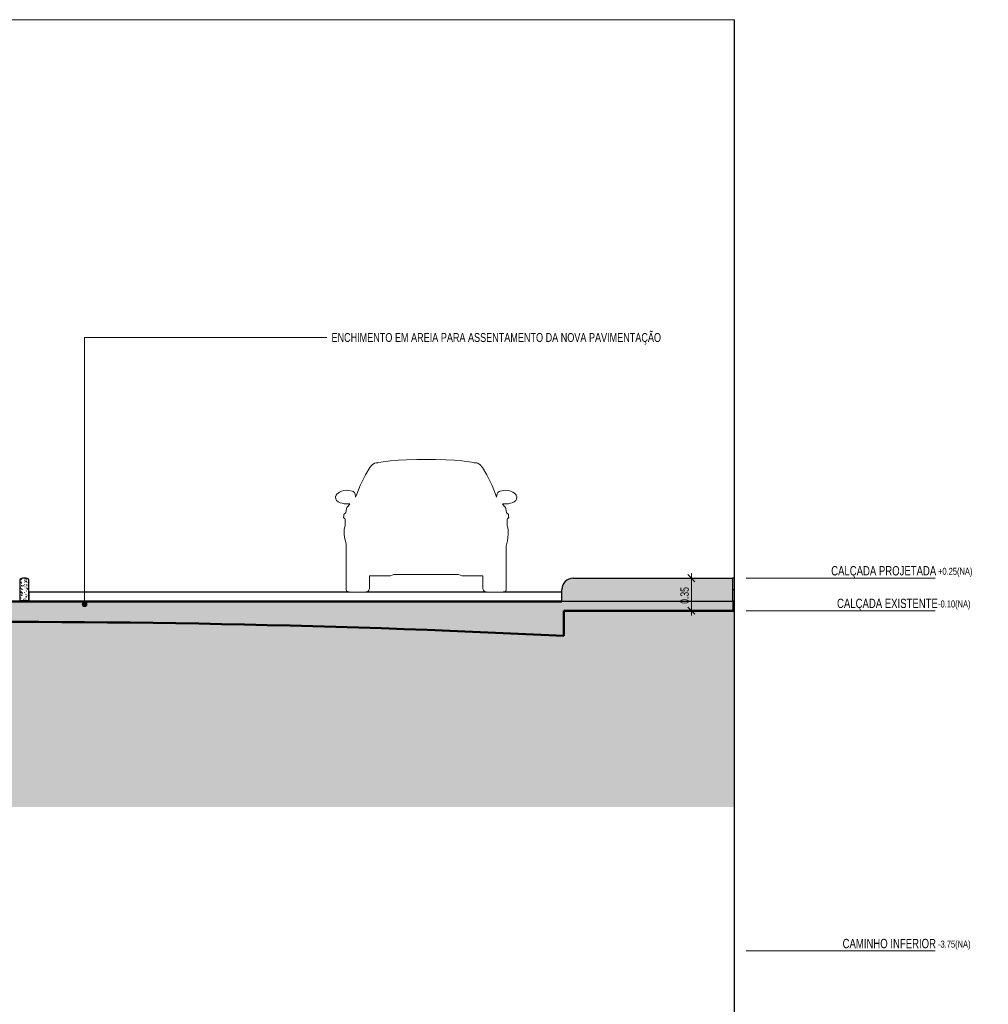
# Model space of a CAD drawing. Header units: millimetres. Extents: x -889928 to -835559, y 137213 to 158342.
# Tile 19 of 19: x -845958 to -835559, y 147778 to 158342. Entities that reach past the tile are written whole.
import ezdxf

# ---------------------------------------------------------------- set-up
doc = ezdxf.new("R2010")
doc.units = ezdxf.units.MM
doc.header["$XCLIPFRAME"] = 2
doc.linetypes.add('Tracejada', pattern=[6.35, 3.175, -3.175])
for name, color, linetype, lineweight in [('A-ANNO-DIMS', 211, 'Continuous', 5), ('A-ANNO-DIMS-50', 211, 'Continuous', 5), ('A-DETL', 90, 'Continuous', 50), ('A-DETL-GENF', 92, 'Continuous', 5), ('A-FLOR', 192, 'Continuous', 5), ('A-FLOR-LEVL', 51, 'Continuous', 5), ('A-FLOR-PATT', 8, 'Continuous', 25), ('G-ANNO-REFR', 1, 'Tracejada', 5), ('G-ANNO-TEXT', 231, 'Continuous', 5)]:
    doc.layers.add(name, color=color, linetype=linetype, lineweight=lineweight)
doc.styles.add('Swis721 LtCn BT', font='swisscl.ttf', dxfattribs={"height": 100})
doc.styles.add('Swis721 LtCn BT_1', font='swisscl.ttf', dxfattribs={"height": 75})
doc.styles.add('Swis721 LtCn BT_2', font='swisscl.ttf', dxfattribs={"height": 95})
doc.styles.add('Swis721 LtCn BT_4', font='swisscl.ttf', dxfattribs={"height": 90})
doc.dimstyles.new('Linear_wCenter_-_3mm_Arial', dxfattribs={"dimscale": 304.8, "dimtxt": 91.676869, "dimasz": 0.246063, "dimexe": 0.164042, "dimexo": 0.0625, "dimgap": 0, "dimtad": 1, "dimlfac": 0.001, "dimrnd": 0.01, "dimzin": 0, "dimdsep": 46, "dimtxsty": 'Swis721 LtCn BT_4', "dimblk1": 'OBLIQUE', "dimblk2": 'OBLIQUE', "dimsah": 1, "dimcen": 0.09, "dimdle": 0.164042, "dimazin": 0, "dimtfac": 1, "dimtdec": 4, "dimtix": 1, "dimtmove": 0, "dimatfit": 3, "dimfxl": 0.393701, "dimfxlon": 1, "dimtvp": 1, "dimtolj": 1, "dimtzin": 0, "dimarcsym": 2})
picture_1 = doc.add_image_def('image1.png', size_in_pixel=(1000, 904))
picture_2 = doc.add_image_def('image2.png', size_in_pixel=(1500, 1617))
picture_3 = doc.add_image_def('image3.png', size_in_pixel=(1556, 1639))
pattern_1 = [(50, (-853518.02, 150500), (72.87376, -6.37607), [7.62, -83.82]), (355, (-853518.02, 150500), (-14.097, 76.42244), [6.096, -67.056]), (100.451, (-853511.945, 150499.47), (58.77696, 70.04687), [6.476, -71.236]), (46.184, (-853518.02, 150520.32), (108.4314, -16.81745), [11.43, -125.73]), (96.636, (-853508.98, 150518.92), (94.961, 98.9709), [9.714, -106.854]), (351.184, (-853518.02, 150520.32), (94.9623, 98.9702), [9.144, -100.584]), (21, (-853507.86, 150515.24), (60.64565, -40.90654), [7.62, -83.82]), (326, (-853507.86, 150515.24), (24.72083, 73.67493), [6.096, -67.056]), (71.451, (-853502.804, 150511.83), (85.3669, 32.76874), [6.476, -71.236]), (37.5, (-853518.018, 150500), (1.235525, 33.822432), [3.353, -62.89, 3.353, -64.719, -67.31]), (37.5, (-853518.018, 150500), (1.235525, 33.822432), [-134.315, 3.353, -63.957]), (7.5, (-853518.018, 150500), (26.72815, 40.07255), [3.353, -35.458, 3.353, -61.366, -25.654]), (7.5, (-853518.018, 150500), (26.72815, 40.07255), [-103.53, 3.353, -22.301]), (327.5, (-853540.675, 150500), (54.236318, -2.292117), [3.353, -22.047, 3.353, -75.895, -105.156]), (327.5, (-853540.675, 150500), (54.236318, -2.292117), [-104.648, 3.353, -101.803]), (317.5, (-853550.835, 150500), (59.25158, 10.17014), [3.353, -29.667, 3.353, -49.276, -74.676]), (317.5, (-853550.835, 150500), (59.25158, 10.17014), [-85.649, 3.353, -71.323])]

# ---------------------------------------------------------------- blocks, each defined once
blk = doc.blocks.new('MEIO FIO - MEIO FIO-3929984-TRECHO 1 - CORTE ESCADA RAMPA')
at = {"layer": 'A-FLOR-PATT', "lineweight": 5}
h = blk.add_hatch(dxfattribs=at)
h.set_pattern_fill('FP1_1', color=256, style=0, pattern_type=2)
h.set_pattern_definition(pattern_1)
h.paths.add_polyline_path([(-845858, 152110), (-845858, 152322), (-845862, 152335), (-845873, 152346), (-845888, 152350), (-845928, 152350), (-845943, 152346), (-845954, 152335), (-845958, 152320), (-845958, 152110)], flags=0)
at = {"layer": 'A-FLOR', "lineweight": 25}
for p, q in [((-845888, 152350), (-845928, 152350)), ((-845958, 152320), (-845958, 152110)), ((-845858, 152110), (-845858, 152320)), ((-845958, 152110), (-845858, 152110))]:
    blk.add_line(p, q, dxfattribs=at)
at = {"layer": 'A-FLOR'}
blk.add_line((-845958, 152110), (-845958, 152110), dxfattribs=at)
at = {"layer": 'A-FLOR', "lineweight": 25}
for centre, start, end in [((-845928, 152320), 90, 180), ((-845888, 152320), 0, 90)]:
    blk.add_arc(centre, 30, start, end, dxfattribs=at)
blk = doc.blocks.new('_DET_ CARRO DE FRENTE - _DET_ CARRO DE FRENTE-3758187-TRECHO 1 - CORTE ESCADA RAMPA')
at = {"layer": 'A-DETL-GENF'}
for p, q in [((-841893, 153616), (-841977, 153610)), ((-841805, 153620), (-841893, 153616)), ((-841694, 153623), (-841805, 153620)), ((-841594, 153623), (-841694, 153623)), ((-841494, 153623), (-841594, 153623)), ((-841383, 153620), (-841494, 153623)), ((-841295, 153616), (-841383, 153620)), ((-841211, 153610), (-841295, 153616)), ((-842199, 153539), (-842245, 153458)), ((-842174, 153566), (-842199, 153539)), ((-842149, 153584), (-842174, 153566)), ((-842132, 153588), (-842149, 153584)), ((-842111, 153586), (-842132, 153588)), ((-842080, 153595), (-842111, 153586)), ((-841977, 153610), (-842080, 153595)), ((-841107, 153595), (-841211, 153610)), ((-841077, 153586), (-841107, 153595)), ((-841055, 153588), (-841077, 153586)), ((-841039, 153584), (-841055, 153588)), ((-841014, 153566), (-841039, 153584)), ((-840989, 153539), (-841014, 153566)), ((-840943, 153458), (-840989, 153539)), ((-842245, 153458), (-842301, 153344)), ((-840886, 153344), (-840943, 153458)), ((-842301, 153344), (-842339, 153253)), ((-840849, 153253), (-840886, 153344)), ((-842561, 153239), (-842566, 153222)), ((-842566, 153222), (-842564, 153199)), ((-842564, 153199), (-842556, 153185)), ((-842552, 153252), (-842561, 153239)), ((-842540, 153263), (-842552, 153252)), ((-842523, 153274), (-842540, 153263)), ((-842502, 153284), (-842523, 153274)), ((-842477, 153291), (-842502, 153284)), ((-842450, 153293), (-842477, 153291)), ((-842426, 153292), (-842450, 153293)), ((-842387, 153284), (-842426, 153292)), ((-842378, 153281), (-842387, 153284)), ((-842364, 153270), (-842378, 153281)), ((-842357, 153256), (-842364, 153270)), ((-842351, 153218), (-842357, 153256)), ((-842339, 153253), (-842351, 153218)), ((-840837, 153218), (-840849, 153253)), ((-840830, 153256), (-840837, 153218)), ((-840824, 153270), (-840830, 153256)), ((-840810, 153281), (-840824, 153270)), ((-840801, 153284), (-840810, 153281)), ((-840762, 153292), (-840801, 153284)), ((-840738, 153293), (-840762, 153292)), ((-840711, 153291), (-840738, 153293)), ((-840686, 153284), (-840711, 153291)), ((-840664, 153274), (-840686, 153284)), ((-840647, 153263), (-840664, 153274)), ((-840635, 153252), (-840647, 153263)), ((-840627, 153239), (-840635, 153252)), ((-840632, 153185), (-840624, 153199)), ((-840622, 153222), (-840627, 153239)), ((-840624, 153199), (-840622, 153222)), ((-842556, 153185), (-842538, 153169)), ((-842538, 153169), (-842517, 153160)), ((-842517, 153160), (-842495, 153153)), ((-842495, 153153), (-842475, 153149)), ((-842475, 153149), (-842444, 153146)), ((-842445, 153107), (-842454, 153077)), ((-842432, 153124), (-842445, 153107)), ((-842444, 153146), (-842412, 153146)), ((-842412, 153146), (-842432, 153124)), ((-840756, 153124), (-840776, 153146)), ((-840776, 153146), (-840744, 153146)), ((-840743, 153107), (-840756, 153124)), ((-840744, 153146), (-840713, 153149)), ((-840734, 153077), (-840743, 153107)), ((-840713, 153149), (-840693, 153153)), ((-840693, 153153), (-840670, 153160)), ((-840670, 153160), (-840650, 153169)), ((-840650, 153169), (-840632, 153185)), ((-842478, 153020), (-842480, 153000)), ((-842480, 153000), (-842470, 152989)), ((-842471, 153042), (-842478, 153035)), ((-842478, 153035), (-842478, 153020)), ((-842456, 153051), (-842471, 153042)), ((-842470, 152989), (-842462, 152988)), ((-842462, 152988), (-842462, 152912)), ((-842454, 153077), (-842456, 153051)), ((-840732, 153051), (-840734, 153077)), ((-840717, 153042), (-840732, 153051)), ((-840726, 152912), (-840725, 152988)), ((-840725, 152988), (-840717, 152989)), ((-840709, 153035), (-840717, 153042)), ((-840717, 152989), (-840708, 153000)), ((-840709, 153020), (-840709, 153035)), ((-840708, 153000), (-840709, 153020)), ((-842471, 152891), (-842474, 152874)), ((-842462, 152912), (-842471, 152891)), ((-840716, 152891), (-840726, 152912)), ((-840713, 152874), (-840716, 152891)), ((-842474, 152874), (-842474, 152823)), ((-842474, 152823), (-842471, 152790)), ((-842471, 152790), (-842454, 152714)), ((-840721, 152749), (-840713, 152823)), ((-840713, 152823), (-840713, 152874)), ((-842454, 152714), (-842454, 152233)), ((-840734, 152692), (-840721, 152749)), ((-840734, 152233), (-840734, 152692)), ((-842202, 152236), (-842202, 152375)), ((-842202, 152375), (-841976, 152375)), ((-841976, 152375), (-841959, 152383)), ((-841959, 152383), (-841942, 152388)), ((-841942, 152388), (-841922, 152391)), ((-841922, 152391), (-841902, 152391)), ((-841902, 152391), (-841594, 152391)), ((-841594, 152391), (-841286, 152391)), ((-841286, 152391), (-841265, 152391)), ((-841265, 152391), (-841246, 152388)), ((-841246, 152388), (-841229, 152383)), ((-841229, 152383), (-841212, 152375)), ((-841212, 152375), (-840986, 152375)), ((-840986, 152375), (-840986, 152236)), ((-842454, 152233), (-842452, 152226)), ((-842452, 152226), (-842449, 152215)), ((-842449, 152215), (-842442, 152208)), ((-842442, 152208), (-842433, 152202)), ((-842433, 152202), (-842422, 152200)), ((-842422, 152200), (-842241, 152200)), ((-842241, 152200), (-842226, 152205)), ((-842226, 152205), (-842216, 152211)), ((-842216, 152211), (-842208, 152220)), ((-842208, 152220), (-842202, 152236)), ((-840986, 152236), (-840979, 152220)), ((-840979, 152220), (-840972, 152211)), ((-840972, 152211), (-840962, 152205)), ((-840962, 152205), (-840947, 152200)), ((-840947, 152200), (-840766, 152200)), ((-840766, 152200), (-840755, 152202)), ((-840755, 152202), (-840746, 152208)), ((-840746, 152208), (-840739, 152215)), ((-840739, 152215), (-840735, 152226)), ((-840735, 152226), (-840734, 152233))]:
    blk.add_line(p, q, dxfattribs=at)
blk = doc.blocks.new('DIMBLOCK1-TRECHO 1 - CORTE ESCADA RAMPA')
at = {"layer": 'A-ANNO-DIMS-50'}
for p, q in [((-838626, 152350), (-838796, 152350)), ((-838746, 152400), (-838746, 151950)), ((-838746, 152350), (-838626, 152350)), ((-838626, 152000), (-838796, 152000)), ((-838746, 152000), (-838626, 152000))]:
    blk.add_line(p, q, dxfattribs=at)
at = {"layer": 'A-ANNO-DIMS-50', "lineweight": 15}
for p, q in [((-838746, 152350), (-838783, 152388)), ((-838746, 152350), (-838708, 152312)), ((-838746, 152000), (-838783, 152038)), ((-838746, 152000), (-838708, 151962))]:
    blk.add_line(p, q, dxfattribs=at)
at = {"layer": 'A-ANNO-DIMS-50', "color": 0, "insert": (-838865, 152075), "char_height": 90, "width": 239.23, "attachment_point": 1, "rotation": 90, "line_spacing_factor": 0.970126, "style": 'Swis721 LtCn BT_4'}
blk.add_mtext('0.35', dxfattribs=at)
blk = doc.blocks.new('_Oblique')
at = {"color": 0, "linetype": 'ByBlock', "lineweight": -2}
blk.add_line((-0.5, -0.5), (0.5, 0.5), dxfattribs=at)

msp = doc.modelspace()

# ---------------------------------------------------------------- hatches: boundary and pattern name
at = {"layer": 'A-DETL-GENF'}
h = msp.add_hatch(dxfattribs=at)
h.set_pattern_fill('FP1_1', style=0, pattern_type=2)
h.set_pattern_definition(pattern_1)
h.paths.add_polyline_path([(-838303.89, 152100), (-838303.89, 152350), (-840015.94, 152350), (-840046.999, 152345.911), (-840075.94, 152333.923), (-840100.793, 152314.853), (-840119.863, 152290), (-840131.851, 152261.058), (-840135.94, 152230), (-840135.94, 152100), (-839958.153, 152100)], flags=0)
h = msp.add_hatch(dxfattribs=at)
h.set_pattern_fill('FP1_4', color=252, style=0, pattern_type=2)
h.set_pattern_definition([(315, (-853518.02, 150500), (224.5064, 0), [158.75, -158.75]), (315, (-853475.92, 150542.1), (224.5064, 0), [158.75, -158.75]), (315, (-853433.82, 150584.2), (224.5064, 0), [158.75, -158.75]), (45, (-853405.75, 150584.2), (0, 224.5064), [158.75, -158.75]), (45, (-853363.65, 150542.1), (0, 224.5064), [158.75, -158.75]), (45, (-853321.55, 150500), (0, 224.5064), [158.75, -158.75])])
h.paths.add_polyline_path([(-881868.156, 142764.988), (-876454.782, 142764.988), (-875306.631, 143350), (-872119.951, 143350), (-872119.951, 146450), (-867112.697, 146450), (-857089.465, 149103.333), (-852214.542, 149103.333), (-847783.621, 149894.569), (-838286.71, 149894.569), (-838286.71, 152000), (-840115.222, 152000), (-840115.222, 151730), (-841252.283, 151781.568), (-842391.093, 151822.359), (-843533.669, 151852.369), (-844657.773, 151871.323), (-845755.607, 151879.753), (-846893.051, 151877.695), (-847958.153, 151866.282), (-847958.153, 152100), (-850167.8, 152100), (-852657.788, 151472.809), (-857093.585, 151472.809), (-857093.585, 151204.091), (-857452.296, 151113.939), (-861924.956, 151113.939), (-861924.956, 150920.122), (-867339.773, 149486.721), (-869793.322, 149486.721), (-869793.322, 149246.721), (-871053.322, 149246.721), (-871053.322, 149106.721), (-875084.951, 149106.721), (-875084.951, 144228.554), (-877618.437, 144228.554), (-877391.891, 144850.984), (-879868.968, 143998.058), (-882289.005, 142764.988)], flags=0)
h = msp.add_hatch(dxfattribs=at)
h.set_pattern_fill('FP1_3', style=0, pattern_type=2)
h.set_pattern_definition([(0, (-853492.62, 150500), (127, 127), [38.1, -88.9]), (0, (-853416.42, 150512.7), (127, 127), [31.75, -95.25]), (0, (-853422.77, 150519.05), (127, 127), [25.4, -101.6]), (0, (-853460.87, 150550.8), (127, 127), [19.05, -19.05, 25.4, -63.5]), (0, (-853460.87, 150557.15), (127, 127), [25.4, -6.35, 31.75, -63.5]), (0, (-853518.02, 150582.55), (127, 127), [31.75, -95.25]), (0, (-853397.37, 150588.9), (127, 127), [31.75, -95.25]), (90, (-853518.02, 150525.4), (-127, 127), [19.05, -107.95]), (90, (-853498.97, 150620.65), (-127, 127), [12.7, -114.3]), (90, (-853492.62, 150500), (-127, 127), [19.05, -107.95]), (90, (-853479.92, 150614.3), (-127, 127), [6.35, -120.65]), (90, (-853473.57, 150563.5), (-127, 127), [19.05, -107.95]), (90, (-853460.87, 150519.05), (-127, 127), [31.75, -95.25]), (90, (-853448.17, 150607.95), (-127, 127), [19.05, -107.95]), (90, (-853435.47, 150557.15), (-127, 127), [25.4, -101.6]), (90, (-853429.12, 150557.15), (-127, 127), [25.4, -101.6]), (90, (-853416.42, 150500), (-127, 127), [12.7, -114.3]), (90, (-853397.37, 150519.05), (-127, 127), [31.75, -95.25]), (45, (-853505.32, 150512.7), (0, 127.0006), [53.882, -125.724]), (45, (-853492.62, 150519.05), (0, 127.0006), [26.941, -152.664]), (45, (-853435.47, 150588.9), (0, 127.0006), [35.921, -143.684]), (45, (-853435.47, 150595.25), (0, 127.0006), [26.941, -152.664]), (135, (-853479.92, 150582.55), (-127.0006, 1e-14), [8.98, -170.625]), (135, (-853505.32, 150512.7), (-127.0006, 1e-14), [17.96, -161.645]), (135, (-853467.22, 150550.8), (-127.0006, 1e-14), [17.96, -161.645]), (135, (-853435.47, 150582.55), (-127.0006, 1e-14), [17.96, -161.645]), (135, (-853397.37, 150607.95), (-127.0006, 1e-14), [26.941, -152.664]), (135, (-853397.37, 150601.6), (-127.0006, 1e-14), [17.96, -161.645]), (135, (-853403.72, 150614.3), (-127.0006, 1e-14), [17.96, -161.645]), (135, (-853441.82, 150500), (-127.0006, 1e-14), [26.941, -152.664]), (26.565, (-853403.72, 150576.2), (126.99972, -0.00011), [14.199, -269.782]), (26.565, (-853435.47, 150544.45), (126.99972, -0.00011), [14.199, -269.782]), (26.565, (-853479.92, 150582.55), (126.99972, -0.00011), [28.397, -255.583]), (26.565, (-853473.57, 150614.3), (126.99972, -0.00011), [28.397, -255.583]), (26.565, (-853473.57, 150582.55), (126.99972, -0.00011), [28.397, -255.583]), (26.565, (-853397.37, 150607.95), (126.99972, -0.00011), [28.397, -255.583]), (26.565, (-853518.02, 150544.45), (126.99972, -0.00011), [42.597, -241.384]), (26.565, (-853518.02, 150550.8), (126.99972, -0.00011), [42.597, -241.384]), (26.565, (-853518.02, 150601.6), (126.99972, -0.00011), [42.597, -241.384]), (63.435, (-853454.52, 150595.25), (-0.00011, 126.99972), [14.199, -269.782]), (63.435, (-853397.37, 150588.9), (-0.00011, 126.99972), [14.199, -170.392, 28.397, -70.993]), (63.435, (-853410.07, 150576.2), (-0.00011, 126.99972), [28.397, -255.583]), (63.435, (-853486.27, 150588.9), (-0.00011, 126.99972), [28.397, -255.583]), (63.435, (-853492.62, 150588.9), (-0.00011, 126.99972), [28.397, -255.583]), (63.435, (-853448.17, 150601.6), (-0.00011, 126.99972), [42.597, -241.384]), (116.565, (-853479.92, 150569.85), (0.00011, 126.99972), [14.199, -269.782]), (116.565, (-853397.37, 150557.15), (0.00011, 126.99972), [14.199, -269.782]), (116.565, (-853422.77, 150519.05), (0.00011, 126.99972), [28.397, -255.583]), (116.565, (-853429.12, 150525.4), (0.00011, 126.99972), [28.397, -255.583]), (116.565, (-853416.42, 150614.3), (0.00011, 126.99972), [28.397, -255.583]), (116.565, (-853518.02, 150550.8), (0.00011, 126.99972), [28.397, -255.583]), (116.565, (-853454.52, 150500), (0.00011, 126.99972), [42.597, -241.384]), (153.435, (-853410.07, 150576.2), (-126.99972, -0.00011), [28.397, -255.583]), (153.435, (-853403.72, 150569.85), (-126.99972, -0.00011), [28.397, -255.583]), (153.435, (-853498.97, 150506.35), (-126.99972, -0.00011), [14.199, -269.782]), (153.435, (-853460.87, 150557.15), (-126.99972, -0.00011), [14.199, -269.782]), (153.435, (-853435.47, 150595.25), (-126.99972, -0.00011), [14.199, -269.782])])
h.paths.add_polyline_path([(-840115.222, 151730), (-840115.222, 152000), (-838293.063, 152000), (-838293.063, 152100), (-847958.153, 152100), (-847958.121, 151866.282), (-846837.433, 151878.291), (-845716.649, 151879.806), (-844595.901, 151870.827), (-843475.286, 151851.355), (-842354.902, 151821.391), (-841234.848, 151780.938)], flags=0)
at = {"layer": 'A-FLOR-PATT', "lineweight": 5}
h = msp.add_hatch(dxfattribs=at)
h.set_pattern_fill('FP1_2', color=256, style=0, pattern_type=2)
h.set_pattern_definition([(90, (-853518.02, 150500), (-50, 3e-15), [])])
h.paths.add_polyline_path([(-838286.71, 152230), (-838286.71, 152350), (-838303.89, 152350), (-838303.89, 152230)], flags=0)
at = {"layer": 'G-ANNO-TEXT'}
h = msp.add_hatch(color=7, dxfattribs=at)
edge = h.paths.add_edge_path(flags=0)
edge.add_arc((-845261.285, 152070.274), 25, 0, 360)

# ---------------------------------------------------------------- linework, layer by layer
at = {"layer": 'A-DETL', "lineweight": 25}
for p, q in [((-840015.94, 152350), (-838303.89, 152350)), ((-838303.89, 152350), (-838303.89, 152100)), ((-840135.94, 152100), (-840135.94, 152230)), ((-838303.89, 152100), (-840135.94, 152100))]:
    msp.add_line(p, q, dxfattribs=at)
at = {"layer": 'A-DETL'}
for p, q in [((-840135.94, 152100), (-847838.153, 152100)), ((-838293.063, 152100), (-838303.89, 152100)), ((-838293.063, 152000), (-838293.063, 152100)), ((-838286.71, 152000), (-840115.222, 152000)), ((-840115.222, 152000), (-840115.222, 151730))]:
    msp.add_line(p, q, dxfattribs=at)
at = {"layer": 'A-DETL', "lineweight": 25}
msp.add_arc((-840015.94, 152230), 120, 90, 180, dxfattribs=at)
at = {"layer": 'A-DETL'}
msp.add_arc((-846115.222, 32179.569), 119700.9, 87.12684871, 90.88216817, dxfattribs=at)
at = {"layer": 'A-FLOR', "lineweight": 25}
for p, q in [((-838286.71, 152350), (-838303.89, 152350)), ((-842421.86, 152200), (-845858.153, 152200)), ((-845858.153, 152200), (-845858.153, 152100)), ((-840947.067, 152200), (-842240.56, 152200)), ((-840135.94, 152200), (-840765.767, 152200)), ((-838303.89, 152230), (-838286.71, 152230))]:
    msp.add_line(p, q, dxfattribs=at)
at = {"layer": 'A-FLOR-LEVL'}
for p, q in [((-838157.197, 152350), (-836130.448, 152350)), ((-838157.197, 152000), (-836130.448, 152000)), ((-838157.197, 148350), (-836130.448, 148350))]:
    msp.add_line(p, q, dxfattribs=at)
at = {"layer": 'G-ANNO-TEXT', "color": 7}
for p, q in [((-845261.285, 154932.447), (-842660.724, 154932.447)), ((-845261.285, 152070.274), (-845261.285, 154932.447))]:
    msp.add_line(p, q, dxfattribs=at)
msp.add_circle((-845261.285, 152070.274), 25, dxfattribs=at)

# ---------------------------------------------------------------- block references
at = {"layer": 'A-DETL-GENF'}
msp.add_blockref('_DET_ CARRO DE FRENTE - _DET_ CARRO DE FRENTE-3758187-TRECHO 1 - CORTE ESCADA RAMPA', (0, 0), dxfattribs=at)
at = {"layer": 'A-FLOR'}
msp.add_blockref('MEIO FIO - MEIO FIO-3929984-TRECHO 1 - CORTE ESCADA RAMPA', (0, 0), dxfattribs=at)

# ---------------------------------------------------------------- texts
at = {"layer": 'A-FLOR-LEVL', "attachment_point": 1}
for s, insert, char_height, width, style in [('CALÇADA PROJETADA', (-837245.437, 152479.53), 100, 1310.75906, 'Swis721 LtCn BT'), ('+0.25(NA)', (-836098.259, 152460.949), 75, 489.02937, 'Swis721 LtCn BT_1'), ('CALÇADA EXISTENTE', (-837182.437, 152129.53), 100, 1234.59875, 'Swis721 LtCn BT'), ('-0.10(NA)', (-836098.259, 152110.949), 75, 432.91125, 'Swis721 LtCn BT_1'), ('CAMINHO INFERIOR', (-837122.937, 148479.53), 100, 1162.44687, 'Swis721 LtCn BT'), ('-3.75(NA)', (-836098.259, 148460.949), 75, 432.91125, 'Swis721 LtCn BT_1')]:
    msp.add_mtext(s, dxfattribs=dict(at, insert=insert, char_height=char_height, width=width, style=style))
at = {"layer": 'G-ANNO-TEXT', "color": 7, "insert": (-842610.724, 154979.947), "char_height": 95, "width": 4341.13781, "attachment_point": 1, "style": 'Swis721 LtCn BT_2'}
msp.add_mtext('ENCHIMENTO EM AREIA PARA ASSENTAMENTO DA NOVA PAVIMENTAÇÃO', dxfattribs=at)

# ---------------------------------------------------------------- dimensions: what is measured, and where the dimension line sits
at = {"layer": 'A-ANNO-DIMS'}
dim = msp.add_linear_dim(base=(-838745.588, 152000), p1=(-838625.588, 152350), p2=(-838625.588, 152000), angle=90, dimstyle='Linear_wCenter_-_3mm_Arial', override={"dimpost": '<>', "dimfxl": 350}, dxfattribs=at)
dim.commit()
dim.dimension.update_dxf_attribs({"geometry": 'DIMBLOCK1-TRECHO 1 - CORTE ESCADA RAMPA', "text_midpoint": (-838791.738, 152175)})

# ---------------------------------------------------------------- pictures from other files: only their frames are drawn
at = {"layer": 'G-ANNO-REFR'}
image = msp.add_image(picture_2, insert=(-859300.354, 150581.465), size_in_units=(3710.145, 4000), dxfattribs=at)
image.set_boundary_path([(-12382.7142, 4776.35474), (-12382.7142, -1520.8903), (8495.6518, -1520.8903), (8495.6518, 4776.35474), (-12382.7142, 4776.35474)])
image.dxf.flags = 15
image = msp.add_image(picture_3, insert=(-857492.663, 150711.32), size_in_units=(6644.068, 7000), dxfattribs=at)
image.set_boundary_path([(-7596.1878, 3499.31283), (-7596.1878, -148.0711), (4497.8594, -148.0711), (4497.8594, 3499.31283), (-7596.1878, 3499.31283)])
image.dxf.flags = 15
image = msp.add_image(picture_1, insert=(-862750.776, 150912.355), size_in_units=(5528, 5000), dxfattribs=at)
image.set_boundary_path([(-4916.30857, 2376.84007), (-4916.30857, -439.59012), (4425.4381, -439.59012), (4425.4381, 2376.84007), (-4916.30857, 2376.84007)])
image.dxf.flags = 15

doc.saveas('drawing.dxf')
